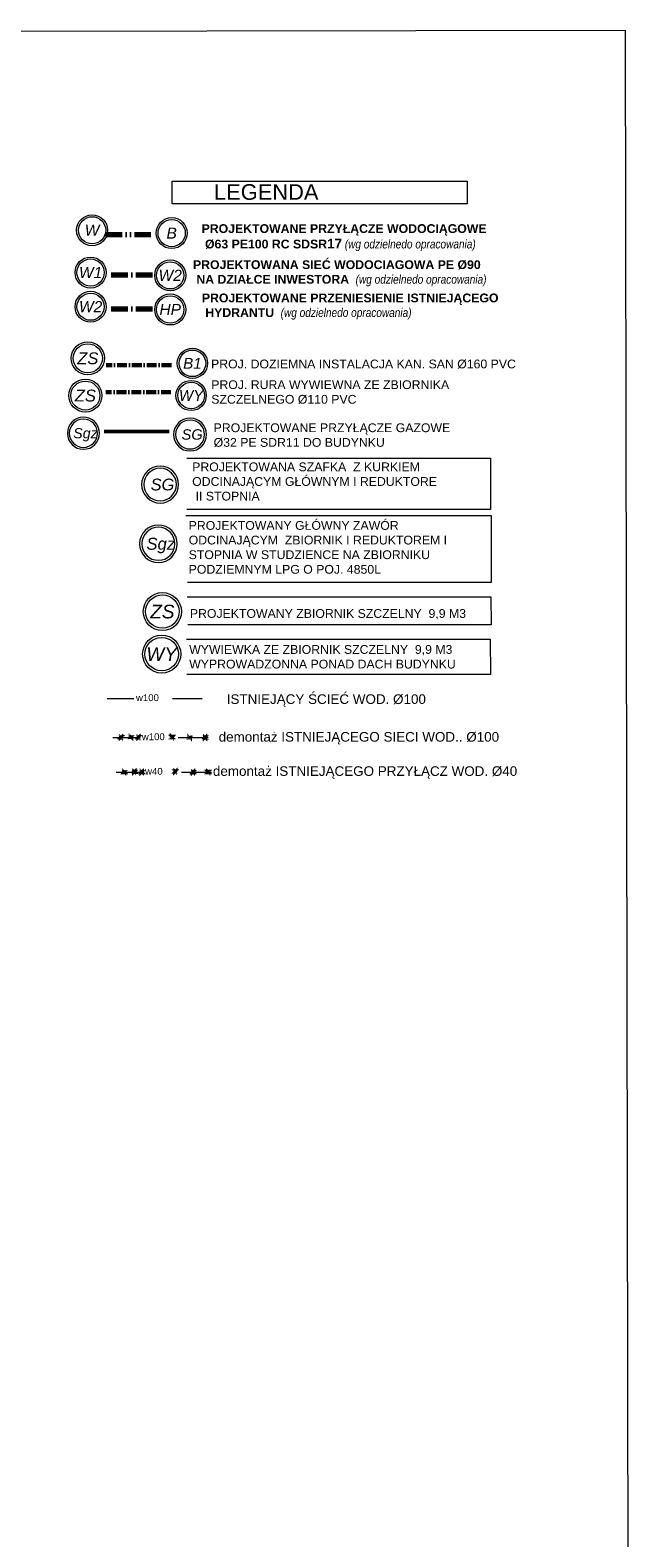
# Model space of a CAD drawing. Header units: centimetres. Extents: x 843425950 to 843478602, y 588811213 to 588851397.
# Tile 70 of 89: x 843448008 to 843452369, y 588828136 to 588839126. Entities that reach past the tile are written whole.
import ezdxf
from ezdxf.enums import TextEntityAlignment as Align
from ezdxf.lldxf.tags import DXFTag

# ---------------------------------------------------------------- set-up
doc = ezdxf.new("R2010")
doc.units = ezdxf.units.CM
doc.header["$MEASUREMENT"] = 0
for name, pattern in [('3', [1, 0.5, -0.5]), ('ACAD_ISO10W100', [18, 12, -3, 0, -3]), ('CONTINOUS', [0]), ('DASHED', [19.05, 12.7, -6.35]), ('GCAD_ISO12W100', [21, 12, -3, 0, -3, 0, -3])]:
    doc.linetypes.add(name, pattern=pattern)
doc.layers.get('0').update_dxf_attribs({"lineweight": 5})
for name, color, linetype, lineweight in [('0-LINIA CIENKA', 8, 'Continuous', 9), ('A_opisowa', 7, 'Continuous', 5), ('IS_GAZ_rzędne', 30, 'Continuous', 9), ('IS_gaz_ZEW', 40, 'GAS_LINE', 30), ('IS_kanalizacja_ZEW', 34, 'Continuous', 60), ('IS_SAN_opisy', 7, 'Continuous', 20), ('IS_WODA_ZEW', 162, 'Continuous', 70), ('S_TABELKA', 7, 'Continuous', 20), ('S_ZW_SIEĆ', 5, 'DASHED', 35), ('wymiarowanie', 123, 'Continuous', 5)]:
    doc.layers.add(name, color=color, linetype=linetype, lineweight=lineweight)
doc.layers.add('granica działki', color=7, linetype='3', lineweight=50, true_color=0xeb0000)
doc.layers.add('IS_Grafika', color=7, linetype='SOLID', lineweight=9, true_color=0x000000)
doc.styles.add('Arial-sanit', font='ariali.ttf')
doc.styles.add('cadplan', font='arial.ttf')
doc.styles.get("Standard").update_dxf_attribs({"font": 'ARIAL.TTF'})
tags = doc.linetypes.add('GAS_LINE', pattern='A,0.5,-0.2,["GAS",Standard,S=0.1,R=0,X=-0.1,Y=-0.05],-0.25', length=0.95).pattern_tags.tags
tags[6] = DXFTag(74, 10)
tags = doc.linetypes.add('SOLID', pattern=[10, 10, 0]).pattern_tags.tags
tags[6:7] = [DXFTag(74, 4), DXFTag(75, 0), DXFTag(340, '0'), DXFTag(46, 0.0), DXFTag(50, 0.0), DXFTag(44, 0.0), DXFTag(45, 0.0)]
tags[4:5] = [DXFTag(74, 4), DXFTag(75, 0), DXFTag(340, '0'), DXFTag(46, 0.0), DXFTag(50, 0.0), DXFTag(44, 0.0), DXFTag(45, 0.0)]
picture_1 = doc.add_image_def('image1.jpg', size_in_pixel=(6614, 4677))

# ---------------------------------------------------------------- blocks, each defined once
blk = doc.blocks.new('PZT BARSZCZEWO')
at = {"layer": 'wymiarowanie', "lineweight": 5, "ltscale": 0.5}
image = blk.add_image(picture_1, insert=(843431362.064, 588824232.532), size_in_units=(21007.289, 14855.018), rotation=0.1058354, dxfattribs=at)
image.dxf.flags = 7
blk = doc.blocks.new('p')
at = {"layer": 'IS_Grafika'}
for radius in [41.9, 41.9, 36.8, 36.8]:
    blk.add_circle((-41.9, 0), radius, dxfattribs=at)
at = {"style": 'Arial-sanit', "flags": 12}
blk.add_attdef('P', text='', height=30, dxfattribs=at).set_placement((-41.9, 0.1), align=Align.MIDDLE_CENTER)
blk = doc.blocks.new('G$CA5EE0E49')
at = {"layer": 'granica działki'}
for p, q in [((-90, -86), (90, 86)), ((86, -90), (-86, 90))]:
    blk.add_line(p, q, dxfattribs=at)

msp = doc.modelspace()

# ---------------------------------------------------------------- block references
msp.add_blockref('PZT BARSZCZEWO', (0, 0))

# ---------------------------------------------------------------- next in the draw order: linework, layer by layer
at = {"layer": 'A_opisowa'}
msp.add_lwpolyline([(843449043.05634, 588838024.69499), (843451192.1257, 588838024.69499), (843451192.1257, 588837859.47883), (843449043.05634, 588837859.47883)], close=True, dxfattribs=at)
for points in [[(843449149.22828, 588836007.30667), (843451361.2489, 588836007.30667), (843451361.2489, 588835632.776), (843449149.22828, 588835632.776)], [(843449142.49589, 588835588.34416), (843451366.97931, 588835588.34416), (843451366.72924, 588835098.68997), (843449154.70863, 588835098.68997)], [(843449151.26341, 588834995.94101), (843451363.28403, 588834995.94101), (843451367.62099, 588834791.82202), (843449155.60037, 588834791.82202)], [(843449146.22163, 588834685.87173), (843451358.24225, 588834685.87173), (843451362.57921, 588834430.06833), (843449150.55859, 588834430.06833)]]:
    msp.add_lwpolyline(points, dxfattribs=at)
at = {"layer": 'IS_gaz_ZEW', "linetype": 'GAS_LINE', "lineweight": 50, "ltscale": 300}
msp.add_lwpolyline([(843449021.28213, 588836199.80822), (843448546.56075, 588836199.80822)], dxfattribs=at)
at = {"layer": 'IS_kanalizacja_ZEW', "linetype": 'ACAD_ISO10W100', "ltscale": 6}
msp.add_lwpolyline([(843449037.26812, 588836685.24393), (843448562.54674, 588836685.24393)], dxfattribs=at)
at = {"layer": 'IS_kanalizacja_ZEW', "color": 30, "linetype": 'ACAD_ISO10W100', "ltscale": 6}
msp.add_lwpolyline([(843449034.04139, 588836488.41296), (843448559.32, 588836488.41296)], dxfattribs=at)
at = {"layer": 'IS_WODA_ZEW', "linetype": 'GCAD_ISO12W100', "ltscale": 10}
msp.add_lwpolyline([(843448557.89836, 588837636.58194), (843448908.17322, 588837636.58194)], dxfattribs=at)
at = {"layer": 'IS_WODA_ZEW', "color": 150, "linetype": 'ACAD_ISO10W100', "ltscale": 10, "true_color": 0x007dfa}
for points in [[(843448598.57255, 588837343.3621), (843448903.70016, 588837343.5593)], [(843448598.57255, 588837094.47844), (843448903.70016, 588837094.67564)]]:
    msp.add_lwpolyline(points, dxfattribs=at)
at = {"layer": 'S_ZW_SIEĆ', "linetype": 'CONTINOUS', "lineweight": 13, "ltscale": 3}
for p, q in [((843448568.4783, 588834254.27728), (843448762.54203, 588834254.27742)), ((843449044.24188, 588834254.27762), (843449261.60259, 588834254.27778)), ((843448611.19659, 588833969.62011), (843448805.26031, 588833969.62025)), ((843449086.96016, 588833969.62045), (843449304.32087, 588833969.62061)), ((843448634.85595, 588833717.52754), (843448828.91968, 588833717.52768)), ((843449110.61953, 588833717.52788), (843449327.98023, 588833717.52804))]:
    msp.add_line(p, q, dxfattribs=at)

# ---------------------------------------------------------------- next in the draw order: block references
at = {"layer": '0-LINIA CIENKA', "xscale": 0.175, "yscale": 0.175, "zscale": 0.175, "rotation": 0.7241889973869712}
for p in [(843448669.55284, 588833970.8053), (843448742.75828, 588833971.80812), (843448797.41166, 588833970.8053), (843449041.84765, 588833973.31234), (843449170.70928, 588833969.80249), (843449282.02167, 588833970.5546), (843448693.2122, 588833718.71273), (843448766.41765, 588833719.71555), (843448821.07103, 588833718.71273), (843449065.50701, 588833721.21977), (843449194.36865, 588833717.70992), (843449305.68103, 588833718.46203)]:
    msp.add_blockref('G$CA5EE0E49', p, dxfattribs=at)
at = {"layer": 'IS_GAZ_rzędne', "linetype": 'Continuous', "lineweight": 5}
ref = msp.add_blockref('p', (843448279.16568, 588836187.73437), dxfattribs=dict(at, xscale=-2.79216269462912, yscale=2.79216269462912, zscale=2.79216269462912))
ref.add_attrib('P', 'Sgz', dxfattribs={"layer": '0', "height": 74.198802, "style": 'Arial-sanit', "flags": 12}).set_placement((843448411.02906, 588836188.12537), align=Align.MIDDLE_CENTER)
ref = msp.add_blockref('p', (843449053.13115, 588836178.54168), dxfattribs=dict(at, xscale=-2.861633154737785, yscale=2.861633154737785, zscale=2.861633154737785))
ref.add_attrib('P', 'SG', dxfattribs={"layer": '0', "height": 76.044906, "style": 'Arial-sanit', "flags": 12}).set_placement((843449188.27536, 588836178.94241), align=Align.MIDDLE_CENTER)
at = {"layer": 'IS_SAN_opisy', "rotation": 359.9764908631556}
for p, xscale, yscale, zscale, values in [((843448572.24053, 588837667.161), 2.697558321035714, 2.697558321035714, 2.697558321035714, {'P': 'W'}), ((843449152.07854, 588837646.7576), 2.697558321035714, 2.697558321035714, 2.697558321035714, {'P': 'B'}), ((843448561.616, 588837359.26634), 2.697558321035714, 2.697558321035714, 2.697558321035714, {'P': 'W1'}), ((843449141.45401, 588837338.86295), 2.697558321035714, 2.697558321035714, 2.697558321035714, {'P': 'W2'}), ((843448561.616, 588837110.38268), 2.697558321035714, 2.697558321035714, 2.697558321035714, {'P': 'W2'}), ((843449141.45401, 588837089.97929), 2.697558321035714, 2.697558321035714, 2.697558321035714, {'P': 'HP'}), ((843448548.93105, 588836734.10378), 2.876963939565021, 2.876963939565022, 2.876963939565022, {'P': 'ZS'}), ((843449300.29587, 588836697.55227), 2.633241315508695, 2.633241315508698, 2.633241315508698, {'P': 'B1'}), ((843448530.80766, 588836462.25288), 2.876963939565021, 2.876963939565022, 2.876963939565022, {'P': 'ZS'}), ((843449291.11387, 588836462.99286), 2.633241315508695, 2.633241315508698, 2.633241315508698, {'P': 'WY'}), ((843449110.17253, 588834887.85592), 3.31286885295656, 3.312868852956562, 3.312868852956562, {'P': 'ZS'}), ((843449105.13076, 588834577.78664), 3.31286885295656, 3.312868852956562, 3.312868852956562, {'P': 'WY'})]:
    msp.add_blockref('p', p, dxfattribs=dict(at, xscale=xscale, yscale=yscale, zscale=zscale)).add_auto_attribs(values)
at = {"layer": 'IS_SAN_opisy'}
ref = msp.add_blockref('p', (843448819.97734, 588835813.7865), dxfattribs=dict(at, xscale=-3.221341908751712, yscale=3.221341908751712, zscale=3.221341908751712))
ref.add_attrib('P', 'SG', dxfattribs={"layer": '0', "height": 85.60379, "style": 'Arial-sanit', "flags": 12}).set_placement((843448972.10925, 588835814.23761), align=Align.MIDDLE_CENTER)
ref = msp.add_blockref('p', (843448805.10585, 588835381.86173), dxfattribs=dict(at, xscale=-3.270898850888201, yscale=3.270898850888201, zscale=3.270898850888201))
ref.add_attrib('P', 'Sgz', dxfattribs={"layer": '0', "height": 86.920714, "style": 'Arial-sanit', "flags": 12}).set_placement((843448959.57815, 588835382.31977), align=Align.MIDDLE_CENTER)

# ---------------------------------------------------------------- next in the draw order: texts
at = {"layer": 'A_opisowa', "insert": (843449347.16749, 588837945.74749), "char_height": 114.04868, "width": 1656.1333854, "attachment_point": 4, "style": 'cadplan'}
msp.add_mtext('LEGENDA', dxfattribs=at)
at = {"layer": 'S_TABELKA', "linetype": 'Continuous', "style": 'cadplan'}
for s, p in [('ISTNIEJĄCY ŚCIEĆ WOD. Ø100  ', (843449440.3531, 588834214.7771)), ('demontaż ISTNIEJĄCEGO SIECI WOD.. Ø100  ', (843449381.29727, 588833939.8127)), ('demontaż ISTNIEJĄCEGO PRZYŁĄCZ WOD. Ø40', (843449339.53042, 588833690.14333))]:
    msp.add_text(s, height=70, rotation=0.000040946, dxfattribs=at).set_placement(p)
at = {"layer": 'S_TABELKA', "linetype": 'Continuous', "attachment_point": 4, "rotation": 0.00004093, "style": 'cadplan'}
for s, insert, char_height, width in [('{\\fArial|b1|i0|c238|p34;\\H0.914286x;PROJEKTOWANE PRZYŁĄCZE WODOCIĄGOWE\\P %%C63 PE100 RC SDSR\\H1.09375x;17\\fArial Narrow|b0|i1|c238|p34;\\H0.914285x; (wg odzielnedo opracowania) }', (843449257.04706, 588837613.86595), 70, 3108.2229989), ('{\\fArial|b1|i0|c238|p34;\\H0.914286x;PROJEKTOWANA SIEĆ WODOCIAGOWA PE %%C90\\P NA DZIAŁCE INWESTORA\\H1.09375x; \\fArial Narrow|b0|i1|c238|p34;\\H0.914285x; (wg odzielnedo opracowania) }', (843449194.17611, 588837353.7726), 70, 3576.9538613), ('{\\fArial|b1|i0|c238|p34;\\H0.914286x;PROJEKTOWANE PRZENIESIENIE ISTNIEJĄCEGO\\P HYDRANTU\\H1.09375x; \\fArial Narrow|b0|i1|c238|p34;\\H0.914285x; (wg odzielnedo opracowania) }', (843449259.01198, 588837111.27825), 70, 3108.2229989), ('PROJ. DOZIEMNA INSTALACJA KAN. SAN %%C160 PVC', (843449326.0645, 588836691.624), 64, 3576.9538613), ('PROJ. RURA WYWIEWNA ZE ZBIORNIKA \\PSZCZELNEGO %%C110 PVC', (843449327.32495, 588836487.43203), 64, 3576.9538613), ('PROJEKTOWANE PRZYŁĄCZE GAZOWE \\P%%C32 PE SDR11 DO BUDYNKU', (843449344.76645, 588836173.39622), 64, 3576.9538613), ('PROJEKTOWANA SZAFKA  Z KURKIEM \\PODCINAJĄCYM GŁÓWNYM I REDUKTORE\\P II STOPNIA ', (843449188.43751, 588835835.80676), 64, 3576.9538613), ('PROJEKTOWANY GŁÓWNY ZAWÓR \\PODCINAJĄCYM  ZBIORNIK I REDUKTOREM I \\PSTOPNIA W STUDZIENCE NA ZBIORNIKU \\PPODZIEMNYM LPG O POJ. 4850L', (843449162.9199, 588835355.41859), 64, 3576.9538613), ('PROJEKTOWANY ZBIORNIK SZCZELNY  9,9 M3 ', (843449171.68742, 588834868.13679), 64, 3576.9538613), ('WYWIEWKA ZE ZBIORNIK SZCZELNY  9,9 M3 \\PWYPROWADZONNA PONAD DACH BUDYNKU', (843449166.64565, 588834558.06751), 64, 3576.9538613)]:
    msp.add_mtext(s, dxfattribs=dict(at, insert=insert, char_height=char_height, width=width))
at = {"layer": 'S_ZW_SIEĆ', "linetype": 'CONTINOUS', "lineweight": 13, "ltscale": 3, "style": 'cadplan'}
for s, p in [('w100', (843448778.96448, 588834235.13956)), ('w100', (843448821.68277, 588833950.48239)), ('w40', (843448845.34213, 588833698.38982))]:
    msp.add_text(s, height=50, rotation=0.000040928, dxfattribs=at).set_placement(p)

doc.saveas('drawing.dxf')
